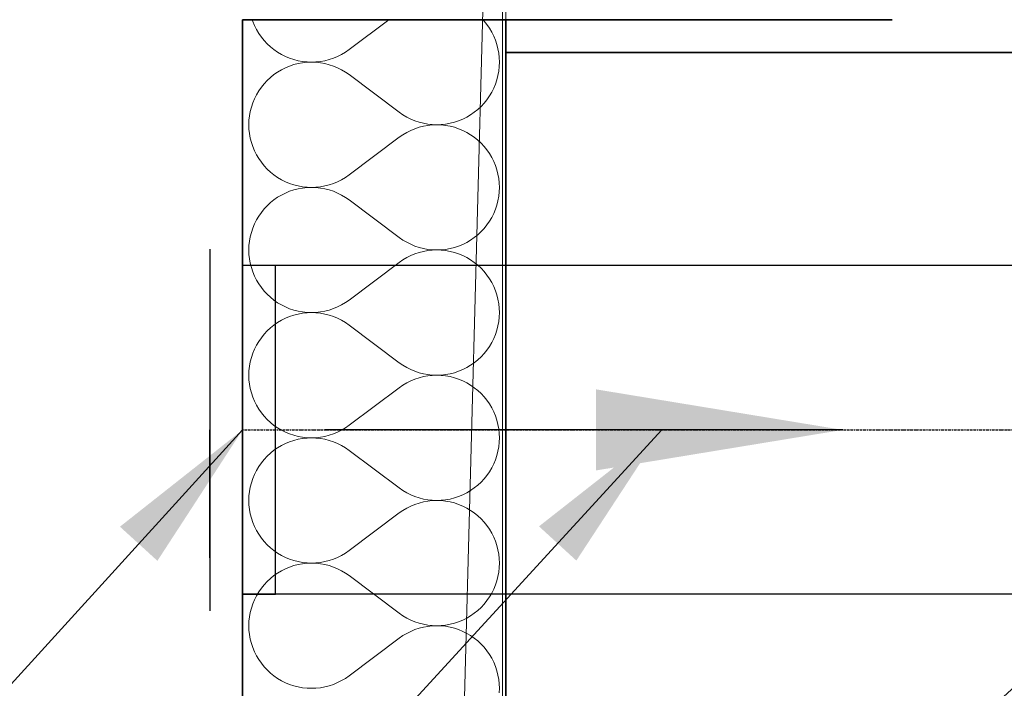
# Model space of a CAD drawing. Header units: millimetres. Extents: x -8078 to 241103, y -4319 to 602442.
# Tile 121 of 148: x 80035 to 80633, y 286581 to 286988. Entities that reach past the tile are written whole.
import ezdxf

# ---------------------------------------------------------------- set-up
doc = ezdxf.new("R2010")
doc.units = ezdxf.units.MM
doc.header["$MEASUREMENT"] = 0
doc.linetypes.add('DASHDOT', pattern=[1, 0.5, -0.25, 0, -0.25])
for name, color, linetype in [('#podkład', 252, 'Continuous'), ('- A - ocieplenie', 7, 'Continuous'), ('Drzwi Archicad', 7, 'Continuous'), ('FLUID-N6', 7, 'Continuous'), ('FLUID-N6-150-ARRDU', 7, 'Continuous'), ('FLUID-N6-150-NUM', 7, 'Continuous'), ('FLUID-N6-SYM', 7, 'Continuous'), ('Konstrukcja - Stropy', 7, 'Continuous'), ('Konstrukcja - Ściany zewnętrzne', 7, 'Continuous')]:
    doc.layers.add(name, color=color, linetype=linetype)
doc.styles.add('FDBES', font='simplex.shx')
doc.dimstyles.new('FDBES', dxfattribs={"dimscale": 50, "dimtxt": 4, "dimasz": 2.5, "dimexe": 0.8, "dimexo": 2, "dimgap": 1, "dimtad": 1, "dimdsep": 46, "dimtxsty": 'FDBES', "dimcen": 2.5, "dimclrd": 4, "dimclre": 5, "dimadec": 0, "dimazin": 0, "dimtfac": 1, "dimtmove": 0, "dimatfit": 3, "dimfxl": 1, "dimarcsym": 0})

# ---------------------------------------------------------------- blocks, each defined once
blk = doc.blocks.new('UHYGFFFF')
at = {"layer": '- A - ocieplenie', "color": 252, "linetype": 'Continuous', "lineweight": 35, "ltscale": 100}
for p, q in [((19937.48, 387506.86), (19777.48, 387506.86)), ((19777.48, 387506.86), (19777.48, 382744.35)), ((19937.48, 382893.65), (19937.48, 387506.86))]:
    blk.add_line(p, q, dxfattribs=at)
at = {"layer": '- A - ocieplenie', "color": 252, "linetype": 'Continuous', "lineweight": 13, "ltscale": 100}
for p, q in [((19783.34, 387506.86), (19783.69, 387505.83)), ((19783.69, 387505.83), (19784.73, 387503.31)), ((19784.73, 387503.31), (19785.95, 387500.88)), ((19866.5, 387506.86), (19842.24, 387488.67)), ((19924.35, 387506), (19923.55, 387506.86)), ((19926.06, 387503.89), (19924.35, 387506)), ((19927.61, 387501.65), (19926.06, 387503.89)), ((19785.95, 387500.88), (19787.34, 387498.54)), ((19787.34, 387498.54), (19788.89, 387496.31)), ((19788.89, 387496.31), (19790.6, 387494.19)), ((19929, 387499.31), (19927.61, 387501.65)), ((19930.22, 387496.88), (19929, 387499.31)), ((19931.26, 387494.37), (19930.22, 387496.88)), ((19790.6, 387494.19), (19792.45, 387492.2)), ((19792.45, 387492.2), (19794.44, 387490.34)), ((19794.44, 387490.34), (19796.56, 387488.64)), ((19932.12, 387491.79), (19931.26, 387494.37)), ((19932.8, 387489.15), (19932.12, 387491.79)), ((19796.56, 387488.64), (19798.8, 387487.09)), ((19798.8, 387487.09), (19801.14, 387485.7)), ((19801.14, 387485.7), (19803.57, 387484.48)), ((19803.57, 387484.48), (19806.09, 387483.44)), ((19832.72, 387483.46), (19835.23, 387484.5)), ((19835.23, 387484.5), (19837.67, 387485.72)), ((19837.67, 387485.72), (19840, 387487.11)), ((19840, 387487.11), (19842.24, 387488.67)), ((19933.28, 387486.47), (19932.8, 387489.15)), ((19933.57, 387483.77), (19933.28, 387486.47)), ((19933.67, 387481.05), (19933.57, 387483.77)), ((19806.09, 387478.65), (19803.57, 387477.61)), ((19806.09, 387483.44), (19808.67, 387482.59)), ((19808.67, 387479.51), (19806.09, 387478.65)), ((19808.67, 387482.59), (19811.3, 387481.91)), ((19811.3, 387480.18), (19808.67, 387479.51)), ((19811.3, 387481.91), (19813.98, 387481.43)), ((19813.98, 387480.66), (19811.3, 387480.18)), ((19813.98, 387481.43), (19816.69, 387481.14)), ((19816.69, 387480.95), (19813.98, 387480.66)), ((19816.69, 387481.14), (19819.41, 387481.05)), ((19819.41, 387481.05), (19816.69, 387480.95)), ((19819.41, 387481.05), (19822.12, 387481.15)), ((19822.12, 387480.95), (19819.41, 387481.05)), ((19822.12, 387481.15), (19824.83, 387481.44)), ((19824.83, 387480.66), (19822.12, 387480.95)), ((19824.83, 387481.44), (19827.51, 387481.92)), ((19827.51, 387480.17), (19824.83, 387480.66)), ((19827.51, 387481.92), (19830.14, 387482.6)), ((19830.14, 387479.5), (19827.51, 387480.17)), ((19830.14, 387482.6), (19832.72, 387483.46)), ((19832.72, 387478.64), (19830.14, 387479.5)), ((19835.23, 387477.59), (19832.72, 387478.64)), ((19933.28, 387475.62), (19933.57, 387478.33)), ((19933.57, 387478.33), (19933.67, 387481.05)), ((19796.56, 387473.46), (19794.44, 387471.75)), ((19798.8, 387475.01), (19796.56, 387473.46)), ((19801.14, 387476.4), (19798.8, 387475.01)), ((19803.57, 387477.61), (19801.14, 387476.4)), ((19837.67, 387476.37), (19835.23, 387477.59)), ((19840, 387474.98), (19837.67, 387476.37)), ((19842.24, 387473.43), (19840, 387474.98)), ((19872.71, 387450.57), (19842.24, 387473.43)), ((19932.12, 387470.31), (19932.8, 387472.95)), ((19932.8, 387472.95), (19933.28, 387475.62)), ((19788.89, 387465.79), (19787.34, 387463.56)), ((19790.6, 387467.91), (19788.89, 387465.79)), ((19792.45, 387469.9), (19790.6, 387467.91)), ((19794.44, 387471.75), (19792.45, 387469.9)), ((19930.22, 387465.22), (19931.26, 387467.73)), ((19931.26, 387467.73), (19932.12, 387470.31)), ((19785.95, 387461.22), (19784.73, 387458.78)), ((19787.34, 387463.56), (19785.95, 387461.22)), ((19926.06, 387458.21), (19927.61, 387460.45)), ((19927.61, 387460.45), (19929, 387462.78)), ((19929, 387462.78), (19930.22, 387465.22)), ((19783.69, 387456.27), (19782.83, 387453.69)), ((19784.73, 387458.78), (19783.69, 387456.27)), ((19920.51, 387452.25), (19922.5, 387454.1)), ((19922.5, 387454.1), (19924.35, 387456.09)), ((19924.35, 387456.09), (19926.06, 387458.21)), ((19781.67, 387448.38), (19781.38, 387445.67)), ((19782.16, 387451.05), (19781.67, 387448.38)), ((19782.83, 387453.69), (19782.16, 387451.05)), ((19872.71, 387450.57), (19874.95, 387449.02)), ((19874.95, 387449.02), (19877.29, 387447.63)), ((19913.81, 387447.61), (19916.15, 387448.99)), ((19916.15, 387448.99), (19918.39, 387450.54)), ((19918.39, 387450.54), (19920.51, 387452.25)), ((19781.38, 387445.67), (19781.29, 387442.95)), ((19781.29, 387442.95), (19781.38, 387440.23)), ((19877.29, 387447.63), (19879.72, 387446.41)), ((19879.72, 387446.41), (19882.23, 387445.37)), ((19882.23, 387445.37), (19884.81, 387444.5)), ((19884.81, 387444.5), (19887.45, 387443.83)), ((19887.45, 387442.08), (19884.81, 387441.4)), ((19887.45, 387443.83), (19890.12, 387443.34)), ((19890.12, 387442.56), (19887.45, 387442.08)), ((19890.12, 387443.34), (19892.83, 387443.05)), ((19892.83, 387442.85), (19890.12, 387442.56)), ((19892.83, 387443.05), (19895.55, 387442.95)), ((19895.55, 387442.95), (19892.83, 387442.85)), ((19895.55, 387442.95), (19898.27, 387443.05)), ((19898.27, 387442.86), (19895.55, 387442.95)), ((19898.27, 387443.05), (19900.97, 387443.34)), ((19900.97, 387442.57), (19898.27, 387442.86)), ((19900.97, 387443.34), (19903.65, 387443.82)), ((19903.65, 387442.09), (19900.97, 387442.57)), ((19903.65, 387443.82), (19906.29, 387444.49)), ((19906.29, 387441.42), (19903.65, 387442.09)), ((19906.29, 387444.49), (19908.87, 387445.35)), ((19908.87, 387445.35), (19911.38, 387446.39)), ((19911.38, 387446.39), (19913.81, 387447.61)), ((19781.38, 387440.23), (19781.67, 387437.53)), ((19781.67, 387437.53), (19782.16, 387434.85)), ((19874.95, 387436.89), (19872.71, 387435.33)), ((19877.29, 387438.28), (19874.95, 387436.89)), ((19879.72, 387439.5), (19877.29, 387438.28)), ((19882.23, 387440.54), (19879.72, 387439.5)), ((19884.81, 387441.4), (19882.23, 387440.54)), ((19908.87, 387440.56), (19906.29, 387441.42)), ((19911.38, 387439.52), (19908.87, 387440.56)), ((19913.81, 387438.3), (19911.38, 387439.52)), ((19916.15, 387436.91), (19913.81, 387438.3)), ((19918.39, 387435.36), (19916.15, 387436.91)), ((19782.16, 387434.85), (19782.83, 387432.22)), ((19782.83, 387432.22), (19783.69, 387429.64)), ((19872.71, 387435.33), (19842.24, 387412.48)), ((19920.51, 387433.66), (19918.39, 387435.36)), ((19922.5, 387431.8), (19920.51, 387433.66)), ((19924.35, 387429.81), (19922.5, 387431.8)), ((19783.69, 387429.64), (19784.73, 387427.12)), ((19784.73, 387427.12), (19785.95, 387424.69)), ((19785.95, 387424.69), (19787.34, 387422.35)), ((19926.06, 387427.7), (19924.35, 387429.81)), ((19927.61, 387425.46), (19926.06, 387427.7)), ((19929, 387423.12), (19927.61, 387425.46)), ((19787.34, 387422.35), (19788.89, 387420.12)), ((19788.89, 387420.12), (19790.6, 387418)), ((19790.6, 387418), (19792.45, 387416.01)), ((19930.22, 387420.69), (19929, 387423.12)), ((19931.26, 387418.18), (19930.22, 387420.69)), ((19932.12, 387415.6), (19931.26, 387418.18)), ((19792.45, 387416.01), (19794.44, 387414.15)), ((19794.44, 387414.15), (19796.56, 387412.45)), ((19796.56, 387412.45), (19798.8, 387410.9)), ((19840, 387410.92), (19842.24, 387412.48)), ((19932.8, 387412.96), (19932.12, 387415.6)), ((19933.28, 387410.28), (19932.8, 387412.96)), ((19798.8, 387410.9), (19801.14, 387409.51)), ((19801.14, 387409.51), (19803.57, 387408.29)), ((19803.57, 387408.29), (19806.09, 387407.25)), ((19806.09, 387407.25), (19808.67, 387406.4)), ((19808.67, 387406.4), (19811.3, 387405.72)), ((19827.51, 387405.73), (19830.14, 387406.41)), ((19830.14, 387406.41), (19832.72, 387407.27)), ((19832.72, 387407.27), (19835.23, 387408.31)), ((19835.23, 387408.31), (19837.67, 387409.53)), ((19837.67, 387409.53), (19840, 387410.92)), ((19933.57, 387407.58), (19933.28, 387410.28)), ((19933.67, 387404.86), (19933.57, 387407.58)), ((19801.14, 387400.21), (19798.8, 387398.82)), ((19803.57, 387401.42), (19801.14, 387400.21)), ((19806.09, 387402.46), (19803.57, 387401.42)), ((19808.67, 387403.32), (19806.09, 387402.46)), ((19811.3, 387403.99), (19808.67, 387403.32)), ((19811.3, 387405.72), (19813.98, 387405.24)), ((19813.98, 387404.47), (19811.3, 387403.99)), ((19813.98, 387405.24), (19816.69, 387404.95)), ((19816.69, 387404.76), (19813.98, 387404.47)), ((19816.69, 387404.95), (19819.41, 387404.86)), ((19819.41, 387404.86), (19816.69, 387404.76)), ((19819.41, 387404.86), (19822.12, 387404.96)), ((19822.12, 387404.76), (19819.41, 387404.86)), ((19822.12, 387404.96), (19824.83, 387405.25)), ((19824.83, 387404.47), (19822.12, 387404.76)), ((19824.83, 387405.25), (19827.51, 387405.73)), ((19827.51, 387403.98), (19824.83, 387404.47)), ((19830.14, 387403.31), (19827.51, 387403.98)), ((19832.72, 387402.45), (19830.14, 387403.31)), ((19835.23, 387401.4), (19832.72, 387402.45)), ((19837.67, 387400.18), (19835.23, 387401.4)), ((19840, 387398.79), (19837.67, 387400.18)), ((19933.28, 387399.43), (19933.57, 387402.14)), ((19933.57, 387402.14), (19933.67, 387404.86)), ((19794.44, 387395.56), (19792.45, 387393.71)), ((19796.56, 387397.27), (19794.44, 387395.56)), ((19798.8, 387398.82), (19796.56, 387397.27)), ((19842.24, 387397.24), (19840, 387398.79)), ((19872.71, 387374.38), (19842.24, 387397.24)), ((19931.26, 387391.54), (19932.12, 387394.12)), ((19932.12, 387394.12), (19932.8, 387396.76)), ((19932.8, 387396.76), (19933.28, 387399.43)), ((19788.89, 387389.6), (19787.34, 387387.37)), ((19790.6, 387391.72), (19788.89, 387389.6)), ((19792.45, 387393.71), (19790.6, 387391.72)), ((19929, 387386.59), (19930.22, 387389.03)), ((19930.22, 387389.03), (19931.26, 387391.54)), ((19784.73, 387382.59), (19783.69, 387380.08)), ((19785.95, 387385.03), (19784.73, 387382.59)), ((19787.34, 387387.37), (19785.95, 387385.03)), ((19924.35, 387379.9), (19926.06, 387382.02)), ((19926.06, 387382.02), (19927.61, 387384.25)), ((19927.61, 387384.25), (19929, 387386.59)), ((19782.83, 387377.5), (19782.16, 387374.86)), ((19783.69, 387380.08), (19782.83, 387377.5)), ((19918.39, 387374.35), (19920.51, 387376.06)), ((19920.51, 387376.06), (19922.5, 387377.91)), ((19922.5, 387377.91), (19924.35, 387379.9)), ((19781.67, 387372.19), (19781.38, 387369.48)), ((19782.16, 387374.86), (19781.67, 387372.19)), ((19872.71, 387374.38), (19874.95, 387372.83)), ((19874.95, 387372.83), (19877.29, 387371.44)), ((19877.29, 387371.44), (19879.72, 387370.22)), ((19879.72, 387370.22), (19882.23, 387369.18)), ((19908.87, 387369.16), (19911.38, 387370.2)), ((19911.38, 387370.2), (19913.81, 387371.41)), ((19913.81, 387371.41), (19916.15, 387372.8)), ((19916.15, 387372.8), (19918.39, 387374.35)), ((19781.38, 387369.48), (19781.29, 387366.76)), ((19781.29, 387366.76), (19781.38, 387364.04)), ((19781.38, 387364.04), (19781.67, 387361.34)), ((19882.23, 387364.35), (19879.72, 387363.31)), ((19882.23, 387369.18), (19884.81, 387368.31)), ((19884.81, 387365.21), (19882.23, 387364.35)), ((19884.81, 387368.31), (19887.45, 387367.64)), ((19887.45, 387365.89), (19884.81, 387365.21)), ((19887.45, 387367.64), (19890.12, 387367.15)), ((19890.12, 387366.37), (19887.45, 387365.89)), ((19890.12, 387367.15), (19892.83, 387366.86)), ((19892.83, 387366.66), (19890.12, 387366.37)), ((19892.83, 387366.86), (19895.55, 387366.76)), ((19895.55, 387366.76), (19892.83, 387366.66)), ((19895.55, 387366.76), (19898.27, 387366.86)), ((19898.27, 387366.67), (19895.55, 387366.76)), ((19898.27, 387366.86), (19900.97, 387367.15)), ((19900.97, 387366.38), (19898.27, 387366.67)), ((19900.97, 387367.15), (19903.65, 387367.63)), ((19903.65, 387365.9), (19900.97, 387366.38)), ((19903.65, 387367.63), (19906.29, 387368.3)), ((19906.29, 387365.23), (19903.65, 387365.9)), ((19906.29, 387368.3), (19908.87, 387369.16)), ((19908.87, 387364.37), (19906.29, 387365.23)), ((19911.38, 387363.33), (19908.87, 387364.37)), ((19781.67, 387361.34), (19782.16, 387358.66)), ((19782.16, 387358.66), (19782.83, 387356.03)), ((19872.71, 387359.14), (19842.24, 387336.29)), ((19874.95, 387360.7), (19872.71, 387359.14)), ((19877.29, 387362.09), (19874.95, 387360.7)), ((19879.72, 387363.31), (19877.29, 387362.09)), ((19913.81, 387362.11), (19911.38, 387363.33)), ((19916.15, 387360.72), (19913.81, 387362.11)), ((19918.39, 387359.17), (19916.15, 387360.72)), ((19920.51, 387357.47), (19918.39, 387359.17)), ((19782.83, 387356.03), (19783.69, 387353.44)), ((19783.69, 387353.44), (19784.73, 387350.93)), ((19922.5, 387355.61), (19920.51, 387357.47)), ((19924.35, 387353.62), (19922.5, 387355.61)), ((19926.06, 387351.51), (19924.35, 387353.62)), ((19784.73, 387350.93), (19785.95, 387348.5)), ((19785.95, 387348.5), (19787.34, 387346.16)), ((19787.34, 387346.16), (19788.89, 387343.93)), ((19927.61, 387349.27), (19926.06, 387351.51)), ((19929, 387346.93), (19927.61, 387349.27)), ((19930.22, 387344.5), (19929, 387346.93)), ((19788.89, 387343.93), (19790.6, 387341.81)), ((19790.6, 387341.81), (19792.45, 387339.82)), ((19931.26, 387341.99), (19930.22, 387344.5)), ((19932.12, 387339.4), (19931.26, 387341.99)), ((19792.45, 387339.82), (19794.44, 387337.96)), ((19794.44, 387337.96), (19796.56, 387336.26)), ((19796.56, 387336.26), (19798.8, 387334.71)), ((19798.8, 387334.71), (19801.14, 387333.32)), ((19837.67, 387333.34), (19840, 387334.73)), ((19840, 387334.73), (19842.24, 387336.29)), ((19932.8, 387336.77), (19932.12, 387339.4)), ((19933.28, 387334.09), (19932.8, 387336.77)), ((19933.57, 387331.39), (19933.28, 387334.09)), ((19801.14, 387333.32), (19803.57, 387332.1)), ((19803.57, 387332.1), (19806.09, 387331.06)), ((19806.09, 387331.06), (19808.67, 387330.21)), ((19808.67, 387330.21), (19811.3, 387329.53)), ((19811.3, 387329.53), (19813.98, 387329.05)), ((19813.98, 387328.28), (19811.3, 387327.8)), ((19813.98, 387329.05), (19816.69, 387328.76)), ((19816.69, 387328.57), (19813.98, 387328.28)), ((19816.69, 387328.76), (19819.41, 387328.67)), ((19819.41, 387328.67), (19816.69, 387328.57)), ((19819.41, 387328.67), (19822.12, 387328.77)), ((19822.12, 387328.57), (19819.41, 387328.67)), ((19822.12, 387328.77), (19824.83, 387329.06)), ((19824.83, 387328.28), (19822.12, 387328.57)), ((19824.83, 387329.06), (19827.51, 387329.54)), ((19827.51, 387327.79), (19824.83, 387328.28)), ((19827.51, 387329.54), (19830.14, 387330.22)), ((19830.14, 387330.22), (19832.72, 387331.08)), ((19832.72, 387331.08), (19835.23, 387332.12)), ((19835.23, 387332.12), (19837.67, 387333.34)), ((19933.67, 387328.67), (19933.57, 387331.39)), ((19933.57, 387325.95), (19933.67, 387328.67)), ((19798.8, 387322.63), (19796.56, 387321.08)), ((19801.14, 387324.02), (19798.8, 387322.63)), ((19803.57, 387325.23), (19801.14, 387324.02)), ((19806.09, 387326.27), (19803.57, 387325.23)), ((19808.67, 387327.13), (19806.09, 387326.27)), ((19811.3, 387327.8), (19808.67, 387327.13)), ((19830.14, 387327.12), (19827.51, 387327.79)), ((19832.72, 387326.26), (19830.14, 387327.12)), ((19835.23, 387325.21), (19832.72, 387326.26)), ((19837.67, 387323.99), (19835.23, 387325.21)), ((19840, 387322.6), (19837.67, 387323.99)), ((19842.24, 387321.05), (19840, 387322.6)), ((19932.8, 387320.57), (19933.28, 387323.24)), ((19933.28, 387323.24), (19933.57, 387325.95)), ((19792.45, 387317.52), (19790.6, 387315.53)), ((19794.44, 387319.37), (19792.45, 387317.52)), ((19796.56, 387321.08), (19794.44, 387319.37)), ((19872.71, 387298.19), (19842.24, 387321.05)), ((19931.26, 387315.35), (19932.12, 387317.93)), ((19932.12, 387317.93), (19932.8, 387320.57)), ((19787.34, 387311.18), (19785.95, 387308.84)), ((19788.89, 387313.41), (19787.34, 387311.18)), ((19790.6, 387315.53), (19788.89, 387313.41)), ((19927.61, 387308.06), (19929, 387310.4)), ((19929, 387310.4), (19930.22, 387312.84)), ((19930.22, 387312.84), (19931.26, 387315.35)), ((19784.73, 387306.4), (19783.69, 387303.89)), ((19785.95, 387308.84), (19784.73, 387306.4)), ((19924.35, 387303.71), (19926.06, 387305.83)), ((19926.06, 387305.83), (19927.61, 387308.06)), ((19782.16, 387298.67), (19781.67, 387296)), ((19782.83, 387301.31), (19782.16, 387298.67)), ((19783.69, 387303.89), (19782.83, 387301.31)), ((19872.71, 387298.19), (19874.95, 387296.64)), ((19916.15, 387296.61), (19918.39, 387298.16)), ((19918.39, 387298.16), (19920.51, 387299.87)), ((19920.51, 387299.87), (19922.5, 387301.72)), ((19922.5, 387301.72), (19924.35, 387303.71)), ((19781.38, 387293.29), (19781.29, 387290.57)), ((19781.67, 387296), (19781.38, 387293.29)), ((19874.95, 387296.64), (19877.29, 387295.25)), ((19877.29, 387295.25), (19879.72, 387294.03)), ((19879.72, 387294.03), (19882.23, 387292.98)), ((19882.23, 387292.98), (19884.81, 387292.12)), ((19906.29, 387292.11), (19908.87, 387292.97)), ((19908.87, 387292.97), (19911.38, 387294.01)), ((19911.38, 387294.01), (19913.81, 387295.22)), ((19913.81, 387295.22), (19916.15, 387296.61)), ((19781.29, 387290.57), (19781.38, 387287.85)), ((19781.38, 387287.85), (19781.67, 387285.15)), ((19879.72, 387287.12), (19877.29, 387285.9)), ((19882.23, 387288.16), (19879.72, 387287.12)), ((19884.81, 387289.02), (19882.23, 387288.16)), ((19884.81, 387292.12), (19887.45, 387291.45)), ((19887.45, 387289.7), (19884.81, 387289.02)), ((19887.45, 387291.45), (19890.12, 387290.96)), ((19890.12, 387290.18), (19887.45, 387289.7)), ((19890.12, 387290.96), (19892.83, 387290.67)), ((19892.83, 387290.47), (19890.12, 387290.18)), ((19892.83, 387290.67), (19895.55, 387290.57)), ((19895.55, 387290.57), (19892.83, 387290.47)), ((19895.55, 387290.57), (19898.27, 387290.67)), ((19898.27, 387290.48), (19895.55, 387290.57)), ((19898.27, 387290.67), (19900.97, 387290.96)), ((19900.97, 387290.19), (19898.27, 387290.48)), ((19900.97, 387290.96), (19903.65, 387291.44)), ((19903.65, 387289.71), (19900.97, 387290.19)), ((19903.65, 387291.44), (19906.29, 387292.11)), ((19906.29, 387289.03), (19903.65, 387289.71)), ((19908.87, 387288.18), (19906.29, 387289.03)), ((19911.38, 387287.14), (19908.87, 387288.18)), ((19913.81, 387285.92), (19911.38, 387287.14)), ((19781.67, 387285.15), (19782.16, 387282.47)), ((19782.16, 387282.47), (19782.83, 387279.84)), ((19872.71, 387282.95), (19842.24, 387260.1)), ((19874.95, 387284.51), (19872.71, 387282.95)), ((19877.29, 387285.9), (19874.95, 387284.51)), ((19916.15, 387284.53), (19913.81, 387285.92)), ((19918.39, 387282.98), (19916.15, 387284.53)), ((19920.51, 387281.28), (19918.39, 387282.98)), ((19922.5, 387279.42), (19920.51, 387281.28)), ((19782.83, 387279.84), (19783.69, 387277.25)), ((19783.69, 387277.25), (19784.73, 387274.74)), ((19784.73, 387274.74), (19785.95, 387272.31)), ((19924.35, 387277.43), (19922.5, 387279.42)), ((19926.06, 387275.31), (19924.35, 387277.43)), ((19927.61, 387273.08), (19926.06, 387275.31)), ((19785.95, 387272.31), (19787.34, 387269.97)), ((19787.34, 387269.97), (19788.89, 387267.73)), ((19929, 387270.74), (19927.61, 387273.08)), ((19930.22, 387268.31), (19929, 387270.74)), ((19931.26, 387265.8), (19930.22, 387268.31)), ((19788.89, 387267.73), (19790.6, 387265.62)), ((19790.6, 387265.62), (19792.45, 387263.63)), ((19792.45, 387263.63), (19794.44, 387261.77)), ((19932.12, 387263.21), (19931.26, 387265.8)), ((19932.8, 387260.58), (19932.12, 387263.21)), ((19794.44, 387261.77), (19796.56, 387260.07)), ((19796.56, 387260.07), (19798.8, 387258.52)), ((19798.8, 387258.52), (19801.14, 387257.13)), ((19801.14, 387257.13), (19803.57, 387255.91)), ((19835.23, 387255.93), (19837.67, 387257.15)), ((19837.67, 387257.15), (19840, 387258.54)), ((19840, 387258.54), (19842.24, 387260.1)), ((19933.28, 387257.9), (19932.8, 387260.58)), ((19933.57, 387255.2), (19933.28, 387257.9)), ((19803.57, 387255.91), (19806.09, 387254.87)), ((19806.09, 387254.87), (19808.67, 387254.01)), ((19808.67, 387250.94), (19806.09, 387250.08)), ((19808.67, 387254.01), (19811.3, 387253.34)), ((19811.3, 387251.61), (19808.67, 387250.94)), ((19811.3, 387253.34), (19813.98, 387252.86)), ((19813.98, 387252.09), (19811.3, 387251.61)), ((19813.98, 387252.86), (19816.69, 387252.57)), ((19816.69, 387252.38), (19813.98, 387252.09)), ((19816.69, 387252.57), (19819.41, 387252.48)), ((19819.41, 387252.48), (19816.69, 387252.38)), ((19819.41, 387252.48), (19822.12, 387252.58)), ((19822.12, 387252.38), (19819.41, 387252.48)), ((19822.12, 387252.58), (19824.83, 387252.87)), ((19824.83, 387252.09), (19822.12, 387252.38)), ((19824.83, 387252.87), (19827.51, 387253.35)), ((19827.51, 387251.6), (19824.83, 387252.09)), ((19827.51, 387253.35), (19830.14, 387254.03)), ((19830.14, 387250.93), (19827.51, 387251.6)), ((19830.14, 387254.03), (19832.72, 387254.89)), ((19832.72, 387250.06), (19830.14, 387250.93)), ((19832.72, 387254.89), (19835.23, 387255.93)), ((19933.67, 387252.48), (19933.57, 387255.2)), ((19933.57, 387249.76), (19933.67, 387252.48)), ((19796.56, 387244.89), (19794.44, 387243.18)), ((19798.8, 387246.44), (19796.56, 387244.89)), ((19801.14, 387247.83), (19798.8, 387246.44)), ((19803.57, 387249.04), (19801.14, 387247.83)), ((19806.09, 387250.08), (19803.57, 387249.04)), ((19835.23, 387249.02), (19832.72, 387250.06)), ((19837.67, 387247.8), (19835.23, 387249.02)), ((19840, 387246.41), (19837.67, 387247.8)), ((19842.24, 387244.86), (19840, 387246.41)), ((19872.71, 387222), (19842.24, 387244.86)), ((19932.12, 387241.74), (19932.8, 387244.38)), ((19932.8, 387244.38), (19933.28, 387247.05)), ((19933.28, 387247.05), (19933.57, 387249.76)), ((19790.6, 387239.34), (19788.89, 387237.22)), ((19792.45, 387241.33), (19790.6, 387239.34)), ((19794.44, 387243.18), (19792.45, 387241.33)), ((19930.22, 387236.65), (19931.26, 387239.16)), ((19931.26, 387239.16), (19932.12, 387241.74)), ((19785.95, 387232.65), (19784.73, 387230.21)), ((19787.34, 387234.99), (19785.95, 387232.65)), ((19788.89, 387237.22), (19787.34, 387234.99)), ((19927.61, 387231.87), (19929, 387234.21)), ((19929, 387234.21), (19930.22, 387236.65)), ((19783.69, 387227.7), (19782.83, 387225.12)), ((19784.73, 387230.21), (19783.69, 387227.7)), ((19922.5, 387225.53), (19924.35, 387227.52)), ((19924.35, 387227.52), (19926.06, 387229.64)), ((19926.06, 387229.64), (19927.61, 387231.87)), ((19782.16, 387222.48), (19781.67, 387219.81)), ((19782.83, 387225.12), (19782.16, 387222.48)), ((19872.71, 387222), (19874.95, 387220.45)), ((19874.95, 387220.45), (19877.29, 387219.06)), ((19913.81, 387219.03), (19916.15, 387220.42)), ((19916.15, 387220.42), (19918.39, 387221.97)), ((19918.39, 387221.97), (19920.51, 387223.68)), ((19920.51, 387223.68), (19922.5, 387225.53)), ((19781.38, 387217.1), (19781.29, 387214.38)), ((19781.29, 387214.38), (19781.38, 387211.66)), ((19781.67, 387219.81), (19781.38, 387217.1)), ((19877.29, 387219.06), (19879.72, 387217.84)), ((19879.72, 387217.84), (19882.23, 387216.79)), ((19882.23, 387216.79), (19884.81, 387215.93)), ((19884.81, 387215.93), (19887.45, 387215.26)), ((19887.45, 387215.26), (19890.12, 387214.77)), ((19890.12, 387214.77), (19892.83, 387214.48)), ((19892.83, 387214.48), (19895.55, 387214.38)), ((19895.55, 387214.38), (19892.83, 387214.28)), ((19895.55, 387214.38), (19898.27, 387214.48)), ((19898.27, 387214.29), (19895.55, 387214.38)), ((19898.27, 387214.48), (19900.97, 387214.77)), ((19900.97, 387214.77), (19903.65, 387215.25)), ((19903.65, 387215.25), (19906.29, 387215.92)), ((19906.29, 387215.92), (19908.87, 387216.78)), ((19908.87, 387216.78), (19911.38, 387217.82)), ((19911.38, 387217.82), (19913.81, 387219.03)), ((19781.38, 387211.66), (19781.67, 387208.96)), ((19781.67, 387208.96), (19782.16, 387206.28)), ((19874.95, 387208.32), (19872.71, 387206.76)), ((19877.29, 387209.71), (19874.95, 387208.32)), ((19879.72, 387210.93), (19877.29, 387209.71)), ((19882.23, 387211.97), (19879.72, 387210.93)), ((19884.81, 387212.83), (19882.23, 387211.97)), ((19887.45, 387213.51), (19884.81, 387212.83)), ((19890.12, 387213.99), (19887.45, 387213.51)), ((19892.83, 387214.28), (19890.12, 387213.99)), ((19900.97, 387214), (19898.27, 387214.29)), ((19903.65, 387213.52), (19900.97, 387214)), ((19906.29, 387212.84), (19903.65, 387213.52)), ((19908.87, 387211.99), (19906.29, 387212.84)), ((19911.38, 387210.95), (19908.87, 387211.99)), ((19913.81, 387209.73), (19911.38, 387210.95)), ((19916.15, 387208.34), (19913.81, 387209.73)), ((19918.39, 387206.79), (19916.15, 387208.34)), ((19782.16, 387206.28), (19782.83, 387203.64)), ((19782.83, 387203.64), (19783.69, 387201.06)), ((19872.71, 387206.76), (19842.24, 387183.91)), ((19920.51, 387205.09), (19918.39, 387206.79)), ((19922.5, 387203.23), (19920.51, 387205.09)), ((19924.35, 387201.24), (19922.5, 387203.23)), ((19783.69, 387201.06), (19784.73, 387198.55)), ((19784.73, 387198.55), (19785.95, 387196.12)), ((19926.06, 387199.12), (19924.35, 387201.24)), ((19927.61, 387196.89), (19926.06, 387199.12)), ((19929, 387194.55), (19927.61, 387196.89)), ((19785.95, 387196.12), (19787.34, 387193.78)), ((19787.34, 387193.78), (19788.89, 387191.54)), ((19788.89, 387191.54), (19790.6, 387189.43)), ((19930.22, 387192.12), (19929, 387194.55)), ((19931.26, 387189.6), (19930.22, 387192.12)), ((19790.6, 387189.43), (19792.45, 387187.44)), ((19792.45, 387187.44), (19794.44, 387185.58)), ((19794.44, 387185.58), (19796.56, 387183.88)), ((19932.12, 387187.02), (19931.26, 387189.6)), ((19932.8, 387184.39), (19932.12, 387187.02)), ((19933.28, 387181.71), (19932.8, 387184.39)), ((19796.56, 387183.88), (19798.8, 387182.33)), ((19798.8, 387182.33), (19801.14, 387180.94)), ((19801.14, 387180.94), (19803.57, 387179.72)), ((19803.57, 387179.72), (19806.09, 387178.68)), ((19806.09, 387178.68), (19808.67, 387177.82)), ((19830.14, 387177.84), (19832.72, 387178.7)), ((19832.72, 387178.7), (19835.23, 387179.74)), ((19835.23, 387179.74), (19837.67, 387180.96)), ((19837.67, 387180.96), (19840, 387182.35)), ((19840, 387182.35), (19842.24, 387183.91)), ((19933.57, 387179.01), (19933.28, 387181.71)), ((19933.67, 387176.29), (19933.57, 387179.01)), ((19803.57, 387172.85), (19801.14, 387171.63)), ((19806.09, 387173.89), (19803.57, 387172.85)), ((19808.67, 387174.75), (19806.09, 387173.89)), ((19808.67, 387177.82), (19811.3, 387177.15)), ((19811.3, 387175.42), (19808.67, 387174.75)), ((19811.3, 387177.15), (19813.98, 387176.67)), ((19813.98, 387175.9), (19811.3, 387175.42)), ((19813.98, 387176.67), (19816.69, 387176.38)), ((19816.69, 387176.19), (19813.98, 387175.9)), ((19816.69, 387176.38), (19819.41, 387176.29)), ((19819.41, 387176.29), (19816.69, 387176.19)), ((19819.41, 387176.29), (19822.12, 387176.39)), ((19822.12, 387176.19), (19819.41, 387176.29)), ((19822.12, 387176.39), (19824.83, 387176.68)), ((19824.83, 387175.9), (19822.12, 387176.19)), ((19824.83, 387176.68), (19827.51, 387177.16)), ((19827.51, 387175.41), (19824.83, 387175.9)), ((19827.51, 387177.16), (19830.14, 387177.84)), ((19830.14, 387174.74), (19827.51, 387175.41)), ((19832.72, 387173.87), (19830.14, 387174.74)), ((19835.23, 387172.83), (19832.72, 387173.87)), ((19837.67, 387171.61), (19835.23, 387172.83)), ((19933.28, 387170.86), (19933.57, 387173.57)), ((19933.57, 387173.57), (19933.67, 387176.29)), ((19794.44, 387166.99), (19792.45, 387165.14)), ((19796.56, 387168.7), (19794.44, 387166.99)), ((19798.8, 387170.25), (19796.56, 387168.7)), ((19801.14, 387171.63), (19798.8, 387170.25)), ((19840, 387170.22), (19837.67, 387171.61)), ((19842.24, 387168.67), (19840, 387170.22)), ((19872.71, 387145.81), (19842.24, 387168.67)), ((19932.12, 387165.55), (19932.8, 387168.19)), ((19932.8, 387168.19), (19933.28, 387170.86)), ((19788.89, 387161.03), (19787.34, 387158.79)), ((19790.6, 387163.15), (19788.89, 387161.03)), ((19792.45, 387165.14), (19790.6, 387163.15)), ((19929, 387158.02), (19930.22, 387160.46)), ((19930.22, 387160.46), (19931.26, 387162.97)), ((19931.26, 387162.97), (19932.12, 387165.55)), ((19785.95, 387156.46), (19784.73, 387154.02)), ((19787.34, 387158.79), (19785.95, 387156.46)), ((19926.06, 387153.45), (19927.61, 387155.68)), ((19927.61, 387155.68), (19929, 387158.02)), ((19782.83, 387148.93), (19782.16, 387146.29)), ((19783.69, 387151.51), (19782.83, 387148.93)), ((19784.73, 387154.02), (19783.69, 387151.51)), ((19920.51, 387147.49), (19922.5, 387149.34)), ((19922.5, 387149.34), (19924.35, 387151.33)), ((19924.35, 387151.33), (19926.06, 387153.45)), ((19781.67, 387143.62), (19781.38, 387140.91)), ((19782.16, 387146.29), (19781.67, 387143.62)), ((19872.71, 387145.81), (19874.95, 387144.26)), ((19874.95, 387144.26), (19877.29, 387142.87)), ((19877.29, 387142.87), (19879.72, 387141.65)), ((19911.38, 387141.63), (19913.81, 387142.84)), ((19913.81, 387142.84), (19916.15, 387144.23)), ((19916.15, 387144.23), (19918.39, 387145.78)), ((19918.39, 387145.78), (19920.51, 387147.49)), ((19781.38, 387140.91), (19781.29, 387138.19)), ((19781.29, 387138.19), (19781.38, 387135.47)), ((19879.72, 387141.65), (19882.23, 387140.6)), ((19882.23, 387140.6), (19884.81, 387139.74)), ((19884.81, 387136.64), (19882.23, 387135.78)), ((19884.81, 387139.74), (19887.45, 387139.07)), ((19887.45, 387137.31), (19884.81, 387136.64)), ((19887.45, 387139.07), (19890.12, 387138.58)), ((19890.12, 387137.8), (19887.45, 387137.31)), ((19890.12, 387138.58), (19892.83, 387138.29)), ((19892.83, 387138.09), (19890.12, 387137.8)), ((19892.83, 387138.29), (19895.55, 387138.19)), ((19895.55, 387138.19), (19892.83, 387138.09)), ((19895.55, 387138.19), (19898.27, 387138.29)), ((19898.27, 387138.1), (19895.55, 387138.19)), ((19898.27, 387138.29), (19900.97, 387138.58)), ((19900.97, 387137.81), (19898.27, 387138.1)), ((19900.97, 387138.58), (19903.65, 387139.06)), ((19903.65, 387137.33), (19900.97, 387137.81)), ((19903.65, 387139.06), (19906.29, 387139.73)), ((19906.29, 387136.65), (19903.65, 387137.33)), ((19906.29, 387139.73), (19908.87, 387140.59)), ((19908.87, 387135.8), (19906.29, 387136.65)), ((19908.87, 387140.59), (19911.38, 387141.63)), ((19781.38, 387135.47), (19781.67, 387132.77)), ((19781.67, 387132.77), (19782.16, 387130.09)), ((19872.71, 387130.57), (19842.24, 387107.72)), ((19874.95, 387132.13), (19872.71, 387130.57)), ((19877.29, 387133.52), (19874.95, 387132.13)), ((19879.72, 387134.74), (19877.29, 387133.52)), ((19882.23, 387135.78), (19879.72, 387134.74)), ((19911.38, 387134.76), (19908.87, 387135.8)), ((19913.81, 387133.54), (19911.38, 387134.76)), ((19916.15, 387132.15), (19913.81, 387133.54)), ((19918.39, 387130.6), (19916.15, 387132.15)), ((19920.51, 387128.9), (19918.39, 387130.6)), ((19782.16, 387130.09), (19782.83, 387127.45)), ((19782.83, 387127.45), (19783.69, 387124.87)), ((19783.69, 387124.87), (19784.73, 387122.36)), ((19922.5, 387127.04), (19920.51, 387128.9)), ((19924.35, 387125.05), (19922.5, 387127.04)), ((19926.06, 387122.93), (19924.35, 387125.05)), ((19784.73, 387122.36), (19785.95, 387119.93)), ((19785.95, 387119.93), (19787.34, 387117.59)), ((19927.61, 387120.7), (19926.06, 387122.93)), ((19929, 387118.36), (19927.61, 387120.7)), ((19787.34, 387117.59), (19788.89, 387115.35)), ((19788.89, 387115.35), (19790.6, 387113.24)), ((19790.6, 387113.24), (19792.45, 387111.25)), ((19930.22, 387115.93), (19929, 387118.36)), ((19931.26, 387113.41), (19930.22, 387115.93)), ((19932.12, 387110.83), (19931.26, 387113.41)), ((19792.45, 387111.25), (19794.44, 387109.39)), ((19794.44, 387109.39), (19796.56, 387107.69)), ((19796.56, 387107.69), (19798.8, 387106.14)), ((19840, 387106.16), (19842.24, 387107.72)), ((19932.8, 387108.2), (19932.12, 387110.83)), ((19933.28, 387105.52), (19932.8, 387108.2)), ((19798.8, 387106.14), (19801.14, 387104.75)), ((19801.14, 387104.75), (19803.57, 387103.53)), ((19803.57, 387103.53), (19806.09, 387102.49)), ((19806.09, 387102.49), (19808.67, 387101.63)), ((19808.67, 387101.63), (19811.3, 387100.96)), ((19811.3, 387100.96), (19813.98, 387100.48)), ((19824.83, 387100.49), (19827.51, 387100.97)), ((19827.51, 387100.97), (19830.14, 387101.65)), ((19830.14, 387101.65), (19832.72, 387102.51)), ((19832.72, 387102.51), (19835.23, 387103.55)), ((19835.23, 387103.55), (19837.67, 387104.77)), ((19837.67, 387104.77), (19840, 387106.16)), ((19933.57, 387102.81), (19933.28, 387105.52)), ((19933.67, 387100.1), (19933.57, 387102.81)), ((19813.98, 387100.48), (19816.69, 387100.19)), ((19816.69, 387100.19), (19819.41, 387100.1)), ((19819.41, 387100.1), (19822.12, 387100.2)), ((19822.12, 387100.2), (19824.83, 387100.49)), ((19933.57, 387097.38), (19933.67, 387100.1))]:
    blk.add_line(p, q, dxfattribs=at)
at = {"color": 252, "linetype": 'Continuous', "lineweight": 35, "ltscale": 100}
blk.add_line((19937.48, 387506.86), (19937.48, 387486.86), dxfattribs=at)
at = {"layer": 'Drzwi Archicad', "color": 252, "linetype": 'Continuous', "lineweight": 35, "ltscale": 100}
blk.add_line((20172.48, 387506.86), (19937.48, 387506.86), dxfattribs=at)
at = {"layer": 'Konstrukcja - Stropy', "color": 252, "linetype": 'Continuous', "lineweight": 13, "ltscale": 100}
for p, q in [((19935.63, 390812.63), (19935.63, 382844.47)), ((19800.39, 382902.44), (19937.48, 388030.59)), ((19937.48, 382893.65), (19937.48, 388030.59))]:
    blk.add_line(p, q, dxfattribs=at)
at = {"layer": 'Konstrukcja - Ściany zewnętrzne', "color": 252, "linetype": 'Continuous', "lineweight": 35, "ltscale": 100}
for q in [(20287.48, 387486.86), (19937.48, 387086.86)]:
    blk.add_line((19937.48, 387486.86), q, dxfattribs=at)
blk = doc.blocks.new('*U56338')
at = {"color": 14, "linetype": 'Continuous', "lineweight": -2}
for p, q in [((-255, 100), (-255, 98.08)), ((-255, 98.08), (-255, 0)), ((255, 98.08), (255, 100)), ((255, 0), (255, 98.08)), ((-255, 0), (-255, -98.08)), ((255, -98.08), (255, 0)), ((-255, -98.08), (-255, -100)), ((255, -100), (255, -98.08))]:
    blk.add_line(p, q, dxfattribs=at)
at = {"color": 0, "linetype": 'ByBlock', "lineweight": -2}
for p, q in [((255, 100), (-255, 100)), ((255, -100), (-255, -100))]:
    blk.add_line(p, q, dxfattribs=at)
at = {"layer": 'FLUID-N6-SYM', "color": 2, "linetype": 'DASHDOT', "lineweight": -3}
for p, q in [((-255, 0), (-235, 0)), ((-235, 0), (255, 0))]:
    blk.add_line(p, q, dxfattribs=at)
blk = doc.blocks.new('*U56339')
at = {"color": 14, "linetype": 'Continuous', "lineweight": -2}
blk.add_line((-110, 0, 20), (110, 0, 20), dxfattribs=at)
at = {"color": 0, "linetype": 'ByBlock', "lineweight": -2}
for p, q in [((-110, 0), (-100, 0)), ((-100, 0), (100, 0)), ((100, 0, -20), (-100, 0, -20)), ((-100, 0, -20), (-100, 0, 0)), ((100, 0, 0), (100, 0, -20)), ((100, 0), (110, 0))]:
    blk.add_line(p, q, dxfattribs=at)
at = {"color": 3, "linetype": 'Continuous', "lineweight": -3}
for p in [(-77.78, 0, 20), (77.78, 0, 20)]:
    blk.add_line(p, (0, 0, 20), dxfattribs=at)
blk = doc.blocks.new('*U56262')
at = {"color": 5, "lineweight": -2}
blk.add_leader([(315, 0), (0, 0)], dimstyle='FDBES', override={"dimscale": 60, "dimclrd": 5}, dxfattribs=at)
blk = doc.blocks.new('*U56325')
at = {"color": 7, "lineweight": -2}
blk.add_leader([(0, 0), (-509.46, -558.63)], dimstyle='FDBES', override={"dimscale": 37.5, "dimclrd": 7, "dimclre": 7}, dxfattribs=at)
blk = doc.blocks.new('*U56326')
at = {"color": 7, "lineweight": -2}
blk.add_leader([(0, 0), (-732.32, -798.63)], dimstyle='FDBES', override={"dimscale": 37.5, "dimclrd": 7, "dimclre": 7}, dxfattribs=at)
blk = doc.blocks.new('*U56327')
at = {"color": 7, "lineweight": -2}
blk.add_leader([(0, 0), (-1118.32, -1018.63)], dimstyle='FDBES', override={"dimscale": 37.5, "dimclrd": 7, "dimclre": 7}, dxfattribs=at)
blk = doc.blocks.new('*U56328')
at = {"color": 7, "lineweight": -2}
blk.add_leader([(0, 0), (-1245.75, -1248.63)], dimstyle='FDBES', override={"dimscale": 37.5, "dimclrd": 7, "dimclre": 7}, dxfattribs=at)

msp = doc.modelspace()

# ---------------------------------------------------------------- block references
at = {"layer": '#podkład'}
msp.add_blockref('UHYGFFFF', (60392.7, -100518.68), dxfattribs=at)
at = {"layer": 'FLUID-N6', "color": 1, "linetype": 'Continuous', "lineweight": -2, "extrusion": (-1, 1.60814e-16, -1.28138e-25), "rotation": 360}
msp.add_blockref('*U56339', (-286738.63, 1384, -80170.17), dxfattribs=at)
at = {"layer": 'FLUID-N6', "color": 1, "linetype": 'Continuous', "lineweight": -2, "rotation": 360}
msp.add_blockref('*U56338', (80425.17, 286738.63, 1384), dxfattribs=at)
at = {"layer": 'FLUID-N6-150-ARRDU', "color": 7, "lineweight": -2, "rotation": 360}
msp.add_blockref('*U56262', (80220.17, 286738.63, 1384), dxfattribs=at)
at = {"layer": 'FLUID-N6-150-NUM', "linetype": 'ByBlock', "lineweight": -2}
for name, p in [('*U56328', (80942.17, 286738.63, 1384)), ('*U56326', (80425.17, 286738.63, 1384)), ('*U56327', (80811.17, 286738.63, 1384)), ('*U56325', (80170.17, 286738.63, 1384))]:
    msp.add_blockref(name, p, dxfattribs=at)

doc.saveas('drawing.dxf')
